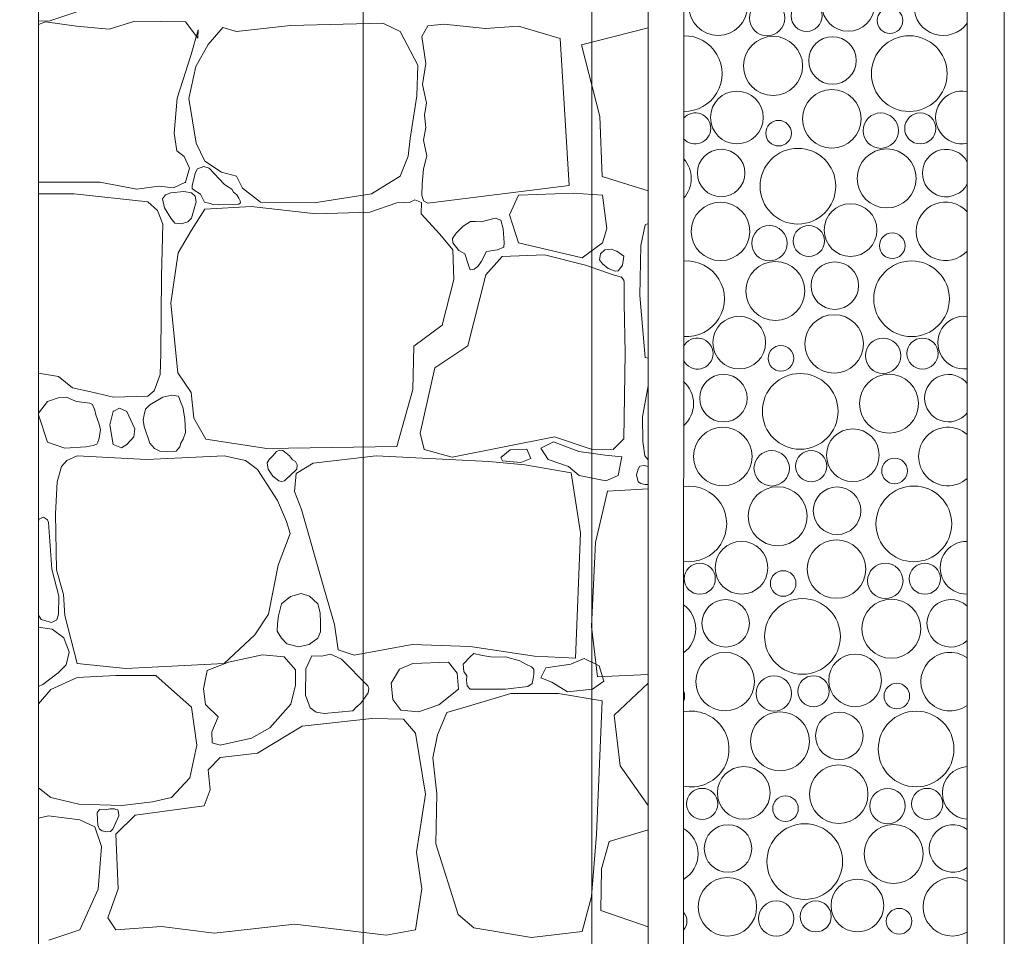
# Model space of a CAD drawing. Header units: millimetres. Extents: x -573548 to 674770, y -184010 to -47794.
# Tile 159 of 181: x 117021 to 118613, y -102504 to -101022. Entities that reach past the tile are written whole.
import ezdxf
from ezdxf.enums import TextEntityAlignment as Align

# ---------------------------------------------------------------- set-up
doc = ezdxf.new("R2010")
doc.units = ezdxf.units.MM
for name, color, linetype, lineweight in [('A.02 RZUT PIWNICY_is$0$_HATCH_Nr_pióra__18', 8, 'Continuous', 9), ('A.02 RZUT PIWNICY_is$0$HATCH_Nr_pióra__18', 8, 'Continuous', 9), ('A.02 RZUT PIWNICY_is$0$OBRYS PARTERU#1_Nr_pióra__1', 8, 'Continuous', 9), ('A.02 RZUT PIWNICY_is$0$opaska_Nr_pióra__1', 8, 'Continuous', 9), ('A.02 RZUT PIWNICY_is$0$Structural - Bearing_Nr_pióra__21', 8, 'Continuous', 9), ('A.02 RZUT PIWNICY_is$0$Structural - Grid', 8, 'Continuous', 9), ('A.02 RZUT PIWNICY_is$0$Structural - Grid_Nr_pióra__17', 8, 'Continuous', 9), ('A.02 RZUT PIWNICY_is$0$WIDOK2_Nr_pióra__251', 8, 'Continuous', 9)]:
    doc.layers.add(name, color=color, linetype=linetype, lineweight=lineweight)
doc.styles.add('A.02 RZUT PIWNICY_is$0$STYL_AUTOMATYCZNY_1', font='arial.ttf')

# ---------------------------------------------------------------- blocks, each defined once
blk = doc.blocks.new('*X102')
at = {"layer": 'A.02 RZUT PIWNICY_is$0$HATCH_Nr_pióra__18'}
for centre, radius in [((118720.8, -101000.8), 47.3), ((118931, -100998.6), 42.6), ((118799.8, -101019.9), 28.6), ((118863.6, -101016.3), 25.1), ((118998.4, -101024), 20.7), ((118809.5, -101097.2), 47.7), ((118905.5, -101088.4), 38.4), ((119029.6, -101109.7), 61.2), ((118751, -101180.6), 42.6), ((118904.5, -101182.7), 47.3), ((118983.5, -101201.9), 28.6), ((119047.3, -101198.3), 25.1), ((118818.4, -101206), 20.7), ((118725.5, -101270.4), 38.4), ((118849.6, -101291.7), 61.2), ((118993.2, -101279.2), 47.7), ((118724.5, -101364.7), 47.3), ((118934.7, -101362.6), 42.6), ((118803.5, -101383.9), 28.6), ((118867.3, -101380.3), 25.1), ((119002.1, -101388), 20.7), ((118813.2, -101461.2), 47.7), ((118909.2, -101452.4), 38.4), ((119033.3, -101473.7), 61.2), ((118754.7, -101544.6), 42.6), ((118908.2, -101546.7), 47.3), ((118987.2, -101565.8), 28.6), ((119051, -101562.3), 25.1), ((118822.1, -101570), 20.7), ((118729.2, -101634.4), 38.4), ((118853.3, -101655.7), 61.2), ((118996.9, -101643.2), 47.7), ((118728.2, -101728.7), 47.3), ((118938.4, -101726.6), 42.6), ((118807.2, -101747.8), 28.6), ((118871, -101744.3), 25.1), ((119005.8, -101752), 20.7), ((118816.9, -101825.2), 47.7), ((118912.9, -101816.4), 38.4), ((119037, -101837.6), 61.2), ((118758.4, -101908.6), 42.6), ((118911.9, -101910.7), 47.3), ((118691, -101926.3), 25.1), ((118990.9, -101929.8), 28.6), ((119054.8, -101926.3), 25.1), ((118825.8, -101934), 20.7), ((118732.9, -101998.4), 38.4), ((118857, -102019.6), 61.2), ((119000.6, -102007.2), 47.7), ((118731.9, -102092.7), 47.3), ((118942.1, -102090.6), 42.6), ((118810.9, -102111.8), 28.6), ((118874.8, -102108.3), 25.1), ((119009.5, -102116), 20.7), ((118820.6, -102189.2), 47.7), ((118916.6, -102180.4), 38.4), ((119040.7, -102201.6), 61.2), ((118915.6, -102274.7), 47.3), ((118762.1, -102272.6), 42.6), ((118694.8, -102290.3), 25.1), ((118994.6, -102293.8), 28.6), ((119058.5, -102290.3), 25.1), ((118829.5, -102298), 20.7), ((118860.7, -102383.6), 61.2), ((119004.3, -102371.2), 47.7), ((118736.6, -102362.4), 38.4), ((118735.6, -102456.7), 47.3), ((118945.8, -102454.6), 42.6), ((118814.6, -102475.8), 28.6), ((118878.5, -102472.3), 25.1), ((119013.2, -102480), 20.7)]:
    blk.add_circle(centre, radius, dxfattribs=at)
for centre, radius, start, end in [((119084.5, -101000.8), 47.3, 34.9953, 325.0047), ((118665.9, -101109.7), 61.2, 269.1007, 90.8545), ((119114.7, -101180.6), 42.6, 78.4433, 281.5567), ((118683.6, -101198.3), 25.1, 221.7451, 138.2101), ((119089.2, -101270.4), 38.4, 27.4772, 332.5228), ((118629.5, -101279.2), 47.7, 317.9408, 42.0143), ((119088.2, -101364.7), 47.3, 42.1979, 317.8021), ((118669.6, -101473.7), 61.2, 265.4924, 94.4628), ((119118.4, -101544.6), 42.6, 83.4999, 276.5001), ((118687.3, -101562.3), 25.1, 205.8976, 154.0575), ((118633.2, -101643.2), 47.7, 311.431, 48.5242), ((119092.9, -101634.4), 38.4, 37.7649, 322.2351), ((119091.9, -101728.7), 47.3, 48.5123, 311.4877), ((118673.3, -101837.6), 61.2, 261.8662, 98.089), ((119122.1, -101908.6), 42.6, 88.506, 271.494), ((118636.9, -102007.2), 47.7, 305.52, 54.4351), ((119096.6, -101998.4), 38.4, 46.0631, 313.9369), ((119095.6, -102092.7), 47.3, 54.2614, 305.7386), ((118645.8, -102116), 20.7, 335.2318, 24.7234), ((118677, -102201.6), 61.2, 258.2069, 101.7483), ((119125.8, -102272.6), 42.6, 93.5007, 266.4993), ((118640.6, -102371.2), 47.7, 300.0174, 59.9378), ((119100.3, -102362.4), 38.4, 53.3303, 306.6697), ((119099.3, -102456.7), 47.3, 59.621, 300.379), ((118649.5, -102480), 20.7, 316.1946, 43.7606)]:
    blk.add_arc(centre, radius, start, end, dxfattribs=at)
blk = doc.blocks.new('A.02 RZUT PIWNICY_is$0$Wypełnienie_12_1')
at = {"layer": 'A.02 RZUT PIWNICY_is$0$HATCH_Nr_pióra__18'}
blk.add_blockref('*X102', (0, 0), dxfattribs=at)
blk = doc.blocks.new('*X106')
at = {"layer": 'A.02 RZUT PIWNICY_is$0$_HATCH_Nr_pióra__18'}
for p, q in [((117688.9, -101008.4), (117638.9, -101024.9)), ((117638.9, -101024.9), (117621.8, -101024.2)), ((117633.2, -101026.1), (117621.8, -101030.5)), ((117683.5, -101032.7), (117633.2, -101026.1)), ((117736.4, -101037.7), (117683.5, -101032.7)), ((117777.6, -101024.9), (117736.4, -101037.7)), ((117859.4, -101026.1), (117777.6, -101024.9)), ((117879.6, -101052.2), (117859.4, -101026.1)), ((118029.4, -101031.9), (117942.3, -101041.4)), ((118178.9, -101028.2), (118029.4, -101031.9)), ((118206.5, -101041.4), (118178.9, -101028.2)), ((118251.5, -101032.3), (118241.5, -101049.8)), ((118277.5, -101029.8), (118251.5, -101032.3)), ((118344.8, -101036.9), (118277.5, -101029.8)), ((118397.7, -101032.7), (118344.8, -101036.9)), ((118465.2, -101053), (118397.7, -101032.7)), ((117868.9, -101079), (117880, -101038.9)), ((117880, -101038.9), (117879.6, -101052.2)), ((117920, -101035.2), (117896.1, -101062.5)), ((117942.3, -101041.4), (117920, -101035.2)), ((118235, -101095.9), (118206.5, -101041.4)), ((118241.5, -101049.8), (118248.2, -101093.2)), ((118500, -101063.4), (118607.3, -101035.5)), ((117896.1, -101062.5), (117876.3, -101098.4)), ((118479.6, -101290.7), (118465.2, -101053)), ((118529.5, -101179.1), (118500, -101063.4)), ((117846.2, -101149.2), (117868.9, -101079)), ((118233.8, -101145.4), (118235, -101095.9)), ((118248.2, -101093.2), (118242.7, -101127.5)), ((117876.3, -101098.4), (117865.1, -101150)), ((118242.7, -101127.5), (118249.4, -101156.7)), ((118223, -101214.4), (118233.8, -101145.4)), ((117841.2, -101205.7), (117846.2, -101149.2)), ((117865.1, -101150), (117876.7, -101222.2)), ((118249.4, -101156.7), (118246.1, -101176.8)), ((118246.1, -101176.8), (118248, -101196.6)), ((118533.3, -101275.9), (118529.5, -101179.1)), ((117845.7, -101234.6), (117841.2, -101205.7)), ((118248, -101196.6), (118244.4, -101217.4)), ((117876.7, -101222.2), (117890.7, -101251.1)), ((118219.7, -101243.3), (118223, -101214.4)), ((118244.4, -101217.4), (118250, -101242.8)), ((117857.3, -101243.7), (117845.7, -101234.6)), ((117866, -101262.7), (117857.3, -101243.7)), ((117890.7, -101251.1), (117917.6, -101268.9)), ((118206.5, -101275.5), (118219.7, -101243.3)), ((118250, -101242.8), (118244.2, -101263.4)), ((117859.4, -101285.4), (117866, -101262.7)), ((117875.6, -101269.7), (117870.4, -101290.3)), ((117879.3, -101263.5), (117875.6, -101269.7)), ((117889.4, -101260), (117879.3, -101263.5)), ((117898.1, -101262.6), (117889.4, -101260)), ((117922.4, -101288.2), (117898.1, -101262.6)), ((117917.6, -101268.9), (117942.3, -101275.5)), ((118244.2, -101263.4), (118242.4, -101288.6)), ((117621.8, -101285.2), (117721.1, -101285)), ((117721.1, -101285), (117780.9, -101296.5)), ((117840, -101294.1), (117859.4, -101285.4)), ((117927.5, -101292), (117922.4, -101288.2)), ((117942.3, -101275.5), (117951.8, -101294.9)), ((118160.3, -101304), (118206.5, -101275.5)), ((118242.4, -101288.6), (118241.5, -101306.3)), ((118607.3, -101299.1), (118533.3, -101275.9)), ((117679.8, -101304), (117621.8, -101304.2)), ((117798.7, -101317.2), (117679.8, -101304)), ((117780.9, -101296.5), (117816.4, -101291.6)), ((117816.4, -101291.6), (117840, -101294.1)), ((117835.8, -101302.3), (117827.3, -101305.7)), ((117856.8, -101300.1), (117835.8, -101302.3)), ((117869.3, -101302.3), (117856.8, -101300.1)), ((117875.3, -101307.9), (117869.3, -101302.3)), ((117870.4, -101290.3), (117870.7, -101295.4)), ((117870.7, -101295.4), (117873.9, -101298.2)), ((117873.9, -101298.2), (117884, -101304.4)), ((117884, -101304.4), (117890.5, -101317.7)), ((117934.7, -101296.6), (117927.5, -101292)), ((117937.2, -101301.2), (117934.7, -101296.6)), ((117942.4, -101305.6), (117937.2, -101301.2)), ((117951.8, -101294.9), (117981.1, -101317.6)), ((118067.8, -101318.4), (118160.3, -101304)), ((118251.5, -101319.2), (118479.6, -101290.7)), ((118486.6, -101302.9), (118397.7, -101306.3)), ((118533.9, -101306.3), (118486.6, -101302.9)), ((117814.6, -101331.2), (117798.7, -101317.2)), ((117827.3, -101305.7), (117822.7, -101312.3)), ((117822.7, -101312.3), (117825.6, -101326.5)), ((117869.3, -101343.6), (117876.8, -101317)), ((117876.8, -101317), (117875.3, -101307.9)), ((117890.5, -101317.7), (117899.8, -101319.7)), ((117899.8, -101319.7), (117905.4, -101321.9)), ((117913.6, -101321.4), (117945.9, -101320.5)), ((117946.1, -101310.9), (117942.4, -101305.6)), ((117945.9, -101320.5), (117948.3, -101318.6)), ((117948.2, -101315.3), (117946.1, -101310.9)), ((117948.3, -101318.6), (117948.2, -101315.3)), ((117981.1, -101317.6), (118067.8, -101318.4)), ((118201.2, -101318.8), (118157.8, -101333.7)), ((118222.9, -101317.4), (118201.2, -101318.8)), ((118230.3, -101313.6), (118222.9, -101317.4)), ((118240.9, -101318.1), (118230.3, -101313.6)), ((118240.4, -101336.6), (118240.9, -101318.1)), ((118241.5, -101306.3), (118244.4, -101315.6)), ((118244.4, -101315.6), (118251.5, -101319.2)), ((118397.7, -101306.3), (118383.3, -101337.9)), ((118540.6, -101360), (118533.9, -101306.3)), ((117823.1, -101352.9), (117814.6, -101331.2)), ((117825.6, -101326.5), (117835.8, -101343.6)), ((117890.7, -101328.7), (117869.3, -101363)), ((117965.9, -101324.6), (117890.7, -101328.7)), ((117905.4, -101321.9), (117913.6, -101321.4)), ((118070.7, -101336.6), (117965.9, -101324.6)), ((118157.8, -101333.7), (118070.7, -101336.6)), ((118270.9, -101369.2), (118240.4, -101336.6)), ((117820.9, -101437), (117823.1, -101352.9)), ((117835.8, -101343.6), (117842.6, -101351.3)), ((117842.6, -101351.3), (117853.4, -101352.4)), ((117853.4, -101352.4), (117863.5, -101349.2)), ((117863.5, -101349.2), (117869.3, -101343.6)), ((118320.6, -101348.6), (118308.5, -101356.3)), ((118328.4, -101348.5), (118320.6, -101348.6)), ((118337.8, -101349.4), (118328.4, -101348.5)), ((118360.2, -101343.6), (118337.8, -101349.4)), ((118369.5, -101346.7), (118360.2, -101343.6)), ((118373.2, -101360.6), (118369.5, -101346.7)), ((118383.3, -101337.9), (118397.7, -101383)), ((118607.3, -101351.8), (118602.8, -101353.9)), ((117869.3, -101363), (117847.8, -101399.3)), ((118297.3, -101367.5), (118291.5, -101376.1)), ((118308.5, -101356.3), (118297.3, -101367.5)), ((118374.7, -101383.3), (118373.2, -101360.6)), ((118533.9, -101383), (118540.6, -101360)), ((118602.8, -101353.9), (118595.6, -101387.4)), ((118291.6, -101394.4), (118270.9, -101369.2)), ((118291.5, -101376.1), (118291.6, -101383)), ((118291.6, -101383), (118301.4, -101395.7)), ((118374.3, -101390.1), (118374.7, -101383.3)), ((118397.7, -101383), (118500.8, -101407.5)), ((118500.8, -101407.5), (118533.9, -101383)), ((117847.8, -101399.3), (117835.8, -101480.6)), ((118293.2, -101442.7), (118291.6, -101394.4)), ((118301.4, -101395.7), (118311.4, -101400.8)), ((118338, -101413), (118346.1, -101397.5)), ((118346.1, -101397.5), (118363.8, -101394.5)), ((118363.8, -101394.5), (118374.3, -101390.1)), ((118530.4, -101401.2), (118537.7, -101394.5)), ((118537.7, -101394.5), (118547.7, -101393.3)), ((118547.7, -101393.3), (118556.9, -101396.5)), ((118556.9, -101396.5), (118568, -101405)), ((118595.6, -101387.4), (118594, -101468.3)), ((118311.4, -101400.8), (118317.6, -101421.2)), ((118332.1, -101421.4), (118338, -101413)), ((118371.6, -101405.1), (118345.2, -101434.8)), ((118440.2, -101402.6), (118371.6, -101405.1)), ((118506.2, -101419.5), (118440.2, -101402.6)), ((118528.7, -101411), (118530.4, -101401.2)), ((118533.9, -101417.3), (118528.7, -101411)), ((118568, -101405), (118566.1, -101419.3)), ((118317.6, -101421.2), (118319.8, -101426.7)), ((118319.8, -101426.7), (118326.4, -101425.9)), ((118326.4, -101425.9), (118332.1, -101421.4)), ((118550.8, -101434.8), (118506.2, -101419.5)), ((118543, -101425), (118533.9, -101417.3)), ((118554.2, -101429), (118543, -101425)), ((118559.2, -101428.4), (118554.2, -101429)), ((118561.8, -101425.5), (118559.2, -101428.4)), ((118566.1, -101419.3), (118561.8, -101425.5)), ((117819.6, -101562.6), (117820.9, -101437)), ((118274.6, -101516.5), (118293.2, -101442.7)), ((118345.2, -101434.8), (118316.3, -101549.6)), ((118564.2, -101438.6), (118550.8, -101434.8)), ((118568.4, -101443.6), (118564.2, -101438.6)), ((118568.6, -101447.6), (118568.4, -101443.6)), ((118569, -101481.5), (118568.6, -101447.6)), ((118594, -101468.3), (118602.8, -101568.6)), ((117835.8, -101480.6), (117847.4, -101593.3)), ((118570.6, -101561.1), (118569, -101481.5)), ((118228.8, -101550.4), (118274.6, -101516.5)), ((118227.2, -101620.2), (118228.8, -101550.4)), ((118316.3, -101549.6), (118262.7, -101585.5)), ((117818.8, -101596.2), (117819.6, -101562.6)), ((118568.1, -101700.2), (118570.6, -101561.1)), ((118602.8, -101568.6), (118607.3, -101569.6)), ((118262.7, -101585.5), (118239.1, -101690.8)), ((117621.8, -101593.8), (117654.2, -101599.3)), ((117654.2, -101599.3), (117677.1, -101617.5)), ((117808.8, -101622.4), (117818.8, -101596.2)), ((117847.4, -101593.3), (117868.9, -101625.1)), ((117677.1, -101617.5), (117706.8, -101624.4)), ((117798.7, -101630.9), (117808.8, -101622.4)), ((118201.2, -101712.6), (118227.2, -101620.2)), ((118607.3, -101614.3), (118598.6, -101664.5)), ((117654.1, -101633.9), (117636.5, -101640)), ((117667.4, -101633), (117654.1, -101633.9)), ((117670.3, -101634.3), (117667.4, -101633)), ((117683.5, -101640), (117670.3, -101634.3)), ((117706.8, -101624.4), (117743.5, -101632.7)), ((117743.5, -101632.7), (117798.7, -101630.9)), ((117823.2, -101632.9), (117802, -101645.3)), ((117837.8, -101629.6), (117823.2, -101632.9)), ((117848.1, -101631.1), (117837.8, -101629.6)), ((117852.3, -101641.2), (117848.1, -101631.1)), ((117868.9, -101625.1), (117873, -101666.8)), ((117636.5, -101640), (117621.8, -101658.5)), ((117705.1, -101642.5), (117683.5, -101640)), ((117709.1, -101644.5), (117705.1, -101642.5)), ((117713, -101653.6), (117709.1, -101644.5)), ((117714.5, -101661.4), (117713, -101653.6)), ((117753.1, -101650.3), (117743, -101655.7)), ((117764.8, -101655.7), (117753.1, -101650.3)), ((117795.2, -101652.4), (117792.6, -101661.4)), ((117802, -101645.3), (117795.2, -101652.4)), ((117855.3, -101648.9), (117852.3, -101641.2)), ((117858.8, -101667.8), (117855.3, -101648.9)), ((117621.8, -101661.4), (117636.5, -101705.6)), ((117719.7, -101674.9), (117714.5, -101661.4)), ((117743, -101655.7), (117737.6, -101677.5)), ((117778, -101683.7), (117764.8, -101655.7)), ((117792.6, -101661.4), (117791.3, -101670.2)), ((117791.3, -101670.2), (117792.9, -101680)), ((117859.8, -101689.9), (117858.8, -101667.8)), ((117873, -101666.8), (117892.4, -101700.7)), ((118598.6, -101664.5), (118599.1, -101704.2)), ((117722.3, -101685), (117719.7, -101674.9)), ((117720.1, -101699), (117722.3, -101685)), ((117737.6, -101677.5), (117743, -101709.3)), ((117776, -101696.9), (117778, -101683.7)), ((117792.9, -101680), (117802, -101707.3)), ((117717.8, -101705.6), (117720.1, -101699)), ((117764.8, -101709.3), (117776, -101696.9)), ((117852.3, -101707.3), (117856, -101700.9)), ((117856, -101700.9), (117859.8, -101689.9)), ((117892.4, -101700.7), (117991, -101715.9)), ((118239.1, -101690.8), (118245.3, -101717.6)), ((118290.7, -101730), (118455.9, -101696.9)), ((118455.9, -101696.9), (118515.3, -101716.8)), ((118550.8, -101717.6), (118568.1, -101700.2)), ((117636.5, -101705.6), (117664.5, -101715.1)), ((117664.5, -101715.1), (117698.4, -101713)), ((117698.4, -101713), (117710.3, -101710.9)), ((117710.3, -101710.9), (117716.1, -101708.7)), ((117716.1, -101708.7), (117717.8, -101705.6)), ((117743, -101709.3), (117756, -101714.8)), ((117756, -101714.8), (117764.8, -101709.3)), ((117802, -101707.3), (117809.7, -101715.6)), ((117809.7, -101715.6), (117818.4, -101720.3)), ((117844.5, -101720.1), (117847.3, -101716.8)), ((117847.3, -101716.8), (117850.3, -101712.8)), ((117850.3, -101712.8), (117852.3, -101707.3)), ((117991, -101715.9), (118201.2, -101712.6)), ((118011.8, -101718.2), (118006.5, -101720.4)), ((118017.1, -101719.2), (118011.8, -101718.2)), ((118245.3, -101717.6), (118290.7, -101730)), ((118369.5, -101730.3), (118384.7, -101718.1)), ((118384.7, -101718.1), (118411.2, -101717.1)), ((118411.2, -101717.1), (118418, -101731.8)), ((118454.3, -101704.8), (118434.2, -101715.1)), ((118434.2, -101715.1), (118446, -101733.8)), ((118495.6, -101720.5), (118454.3, -101704.8)), ((118515.3, -101716.8), (118550.8, -101717.6)), ((118599.1, -101704.2), (118602.4, -101727.4)), ((117667.8, -101734.9), (117659.2, -101744.8)), ((117684.3, -101727.5), (117667.8, -101734.9)), ((117796.6, -101733.7), (117684.3, -101727.5)), ((117922.4, -101727.5), (117796.6, -101733.7)), ((117818.4, -101720.3), (117830.8, -101720.4)), ((117830.8, -101720.4), (117844.5, -101720.1)), ((117956.8, -101734.9), (117922.4, -101727.5)), ((117975.8, -101749.8), (117956.8, -101734.9)), ((117995, -101733.6), (117991.5, -101739)), ((118001, -101727.5), (117995, -101733.6)), ((118006.5, -101720.4), (118001, -101727.5)), ((118027.8, -101727.5), (118017.1, -101719.2)), ((118032.4, -101734), (118027.8, -101727.5)), ((118037.3, -101736.6), (118032.4, -101734)), ((118168.1, -101727.5), (118066.2, -101739.5)), ((118350.2, -101736.6), (118168.1, -101727.5)), ((118371.9, -101735.7), (118369.5, -101730.3)), ((118418, -101731.8), (118401.9, -101738.2)), ((118446, -101733.8), (118478.9, -101744.6)), ((118537.8, -101726.4), (118495.6, -101720.5)), ((118565.2, -101729.4), (118537.8, -101726.4)), ((118558.9, -101759.3), (118565.2, -101729.4)), ((118602.4, -101727.4), (118607.3, -101734.2)), ((117659.2, -101744.8), (117652.1, -101769.6)), ((118008.4, -101799.7), (117975.8, -101749.8)), ((117991.5, -101739), (117993.3, -101749.4)), ((117993.3, -101749.4), (118001, -101760.5)), ((118027.8, -101760.5), (118039.6, -101749)), ((118040.4, -101741.9), (118037.3, -101736.6)), ((118066.2, -101739.5), (118038.5, -101756)), ((118039.6, -101749), (118040.4, -101741.9)), ((118408.4, -101741.9), (118350.2, -101736.6)), ((118401.9, -101738.2), (118371.9, -101735.7)), ((118483, -101755.1), (118408.4, -101741.9)), ((118478.9, -101744.6), (118496.1, -101759.3)), ((118591.5, -101749.2), (118588.7, -101758.4)), ((118594.3, -101744.1), (118591.5, -101749.2)), ((118601, -101743), (118594.3, -101744.1)), ((118607.3, -101745), (118601, -101743)), ((118001, -101760.5), (118010.3, -101767.9)), ((118019.9, -101767.8), (118023.3, -101764.3)), ((118023.3, -101764.3), (118027.8, -101760.5)), ((118038.5, -101756), (118035.6, -101785.3)), ((118498, -101852.2), (118483, -101755.1)), ((118496.1, -101759.3), (118539.2, -101768.1)), ((118539.2, -101768.1), (118558.9, -101759.3)), ((118588.7, -101758.4), (118591.5, -101769.4)), ((117652.1, -101769.6), (117649.3, -101821.6)), ((118010.3, -101767.9), (118015, -101769.3)), ((118015, -101769.3), (118019.9, -101767.8)), ((118607.3, -101780.8), (118541.8, -101784.8)), ((118591.5, -101769.4), (118595.5, -101772.3)), ((118595.5, -101772.3), (118602.2, -101773.8)), ((118602.2, -101773.8), (118607.3, -101774.1)), ((118035.6, -101785.3), (118047.4, -101814.6)), ((118541.8, -101784.8), (118522.4, -101867.7)), ((118022.8, -101833.6), (118008.4, -101799.7)), ((117623.5, -101829.4), (117621.8, -101832.5)), ((117630.1, -101827), (117623.5, -101829.4)), ((117636.4, -101831.2), (117630.1, -101827)), ((117649.3, -101821.6), (117651.3, -101912)), ((118047.4, -101814.6), (118083.1, -101940.9)), ((117638.1, -101835.3), (117636.4, -101831.2)), ((117643.4, -101910.9), (117638.1, -101835.3)), ((118028.6, -101853.4), (118022.8, -101833.6)), ((118009.6, -101904.2), (118028.6, -101853.4)), ((118490.1, -102054.8), (118498, -101852.2)), ((118522.4, -101867.7), (118515.9, -102003.4)), ((117993.9, -101983.4), (118009.6, -101904.2)), ((117654.7, -101954.4), (117643.4, -101910.9)), ((117651.3, -101912), (117662.5, -101951.6)), ((117621.8, -101929.3), (117621.9, -101929.7)), ((117621.9, -101929.7), (117621.8, -101930.1)), ((118083.1, -101940.9), (118100.4, -102000.3)), ((117654.5, -101983.4), (117654.7, -101954.4)), ((117662.5, -101951.6), (117664.5, -101985.9)), ((118029.4, -101955.1), (118014.8, -101967)), ((118046.4, -101950.2), (118029.4, -101955.1)), ((118060.2, -101954.4), (118046.4, -101950.2)), ((118073.5, -101967), (118060.2, -101954.4)), ((118014.8, -101967), (118010.1, -101986.5)), ((118077.3, -101981.3), (118073.5, -101967)), ((117621.8, -101985.4), (117626.5, -101992)), ((117651.6, -101992.7), (117654.5, -101983.4)), ((117664.5, -101985.9), (117684.3, -102063.1)), ((117971.6, -102016.9), (117993.9, -101983.4)), ((118010.1, -101986.5), (118008.2, -101998.6)), ((118077.8, -101997), (118077.3, -101981.3)), ((117632.7, -102006.1), (117621.8, -102004.8)), ((117626.5, -101992), (117643.1, -101997.1)), ((117643.1, -101997.1), (117651.6, -101992.7)), ((118008.2, -101998.6), (118008, -102011)), ((118077.9, -102012), (118077.8, -101997)), ((118100.4, -102000.3), (118106.2, -102041.2)), ((118515.9, -102003.4), (118525.9, -102085.1)), ((117644.4, -102008), (117632.7, -102006.1)), ((117662.8, -102021.8), (117644.4, -102008)), ((117922.4, -102063.1), (117971.6, -102016.9)), ((118008, -102011), (118014.8, -102022.2)), ((118073.5, -102022.2), (118077.9, -102012)), ((117671.7, -102045.1), (117662.8, -102021.8)), ((118014.8, -102022.2), (118023.5, -102031.6)), ((118023.5, -102031.6), (118042.1, -102036.2)), ((118042.1, -102036.2), (118059.8, -102032.8)), ((118059.8, -102032.8), (118073.5, -102022.2)), ((118132.2, -102049.9), (118226.3, -102032.5)), ((118226.3, -102032.5), (118320, -102035.8)), ((118320, -102035.8), (118423.7, -102051.5)), ((117667, -102065.3), (117671.7, -102045.1)), ((117984, -102049.5), (117929.1, -102061)), ((118019.1, -102052.4), (117984, -102049.5)), ((118037.7, -102073.8), (118019.1, -102052.4)), ((118063.7, -102051.1), (118054.4, -102071.8)), ((118079.9, -102051.7), (118063.7, -102051.1)), ((118094.3, -102048), (118079.9, -102051.7)), ((118111.6, -102056.5), (118094.3, -102048)), ((118106.2, -102041.2), (118132.2, -102049.9)), ((118320, -102052.8), (118308.5, -102064.7)), ((118326, -102047.2), (118320, -102052.8)), ((118339, -102050.2), (118326, -102047.2)), ((118356.8, -102053.1), (118339, -102050.2)), ((118377, -102052.8), (118356.8, -102053.1)), ((118399.9, -102058.8), (118377, -102052.8)), ((118423.7, -102051.5), (118490.1, -102054.8)), ((117653.7, -102078.3), (117667, -102065.3)), ((117684.3, -102063.1), (117763.2, -102071.3)), ((117763.2, -102071.3), (117922.4, -102063.1)), ((117929.1, -102061), (117894.9, -102074.7)), ((118154.5, -102099.4), (118111.6, -102056.5)), ((118227.2, -102063.5), (118205.7, -102072.6)), ((118285, -102061), (118227.2, -102063.5)), ((118298.6, -102078.8), (118285, -102061)), ((118308.5, -102064.7), (118309.5, -102076.5)), ((118409.7, -102064.2), (118399.9, -102058.8)), ((118419, -102068.8), (118409.7, -102064.2)), ((118422.5, -102072.7), (118419, -102068.8)), ((118442.1, -102070.3), (118482.4, -102064.3)), ((118482.4, -102064.3), (118504.1, -102055.2)), ((118504.1, -102055.2), (118528.2, -102067.3)), ((118528.2, -102067.3), (118536, -102092)), ((117629.3, -102097.1), (117653.7, -102078.3)), ((117747.1, -102082.5), (117684.3, -102085.8)), ((117811.5, -102082.9), (117747.1, -102082.5)), ((117837.1, -102105.2), (117811.5, -102082.9)), ((117894.9, -102074.7), (117888.6, -102104.5)), ((118037.3, -102098.6), (118037.7, -102073.8)), ((118054.4, -102071.8), (118053.8, -102114.3)), ((118205.7, -102072.6), (118191.9, -102094.9)), ((118300.9, -102104.7), (118298.6, -102078.8)), ((118309.5, -102076.5), (118314.3, -102083.5)), ((118314.3, -102083.5), (118314.1, -102090.8)), ((118421.7, -102087.8), (118422.6, -102081.2)), ((118422.6, -102081.2), (118422.5, -102072.7)), ((118434.3, -102086.5), (118442.1, -102070.3)), ((118525.9, -102085.1), (118607.3, -102081)), ((117621.8, -102100.5), (117629.3, -102097.1)), ((117684.3, -102085.8), (117642.2, -102105.2)), ((118030.1, -102129.3), (118037.3, -102098.6)), ((118156.1, -102103.8), (118154.5, -102099.4)), ((118191.9, -102094.9), (118194.6, -102121.7)), ((118314.1, -102090.8), (118315, -102099.2)), ((118315, -102099.2), (118320, -102104.8)), ((118377, -102104.8), (118413.3, -102100.3)), ((118413.3, -102100.3), (118419.8, -102095.9)), ((118419.8, -102095.9), (118421.7, -102087.8)), ((118451.7, -102093.8), (118434.3, -102086.5)), ((118477, -102109.4), (118451.7, -102093.8)), ((118536, -102092), (118517.3, -102104.6)), ((118607.3, -102095.1), (118552.7, -102147.1)), ((117642.2, -102105.2), (117621.8, -102128.3)), ((117869.3, -102134.1), (117837.1, -102105.2)), ((117888.6, -102104.5), (117892, -102129.6)), ((118053.8, -102114.3), (118061.3, -102135.1)), ((118150.3, -102117.8), (118155.1, -102110.8)), ((118155.1, -102110.8), (118156.1, -102103.8)), ((118268.9, -102130.4), (118300.9, -102104.7)), ((118320, -102104.8), (118377, -102104.8)), ((118385.7, -102111.8), (118347.7, -102123.4)), ((118424.1, -102111.8), (118385.7, -102111.8)), ((118462.5, -102111.8), (118424.1, -102111.8)), ((118533.4, -102123.5), (118462.5, -102111.8)), ((118517.3, -102104.6), (118477, -102109.4)), ((117892, -102129.6), (117912.6, -102149.8)), ((117996, -102167.1), (118030.1, -102129.3)), ((118136.4, -102133.3), (118143.4, -102127)), ((118143.4, -102127), (118150.3, -102117.8)), ((118194.6, -102121.7), (118207.8, -102138.6)), ((118236.2, -102141.5), (118268.9, -102130.4)), ((118347.7, -102123.4), (118307.7, -102134.9)), ((118524, -102339.6), (118533.4, -102123.5)), ((117877.9, -102195.6), (117869.3, -102134.1)), ((118061.3, -102135.1), (118070.9, -102142.1)), ((118070.9, -102142.1), (118083.9, -102144.4)), ((118083.9, -102144.4), (118130.2, -102140)), ((118130.2, -102140), (118136.5, -102133)), ((118207.8, -102138.6), (118236.2, -102141.5)), ((118282, -102142.6), (118266.9, -102178.5)), ((118307.7, -102134.9), (118282, -102142.6)), ((118552.7, -102147.1), (118562.5, -102228.8)), ((117912.6, -102149.8), (117902.3, -102174.1)), ((118048.4, -102164.6), (117976.2, -102208.4)), ((118160.7, -102152.3), (118048.4, -102164.6)), ((118212.3, -102153.1), (118160.7, -102152.3)), ((118231.3, -102176.1), (118212.3, -102153.1)), ((117902.3, -102174.1), (117902.7, -102191.5)), ((117966.3, -102184), (117996, -102167.1)), ((118247.4, -102274.4), (118231.3, -102176.1)), ((118266.9, -102178.5), (118259.4, -102216.1)), ((117866.8, -102248), (117877.9, -102195.6)), ((117902.7, -102191.5), (117915.9, -102195.2)), ((117915.9, -102195.2), (117966.3, -102184)), ((117976.2, -102208.4), (117915.9, -102215.4)), ((117915.9, -102215.4), (117896.5, -102235.2)), ((118259.4, -102216.1), (118265.9, -102274.2)), ((117896.5, -102235.2), (117899.4, -102267.4)), ((118562.5, -102228.8), (118607.3, -102292.9)), ((117837.1, -102280.2), (117866.8, -102248)), ((117621.8, -102264.6), (117642.2, -102280.2)), ((117899.4, -102267.4), (117889.9, -102293.4)), ((118232.9, -102368.6), (118247.4, -102274.4)), ((118265.9, -102274.2), (118264.3, -102354.9)), ((117642.2, -102280.2), (117687.2, -102291)), ((117687.2, -102291), (117757, -102293)), ((117757, -102293), (117806.1, -102287.2)), ((117806.1, -102287.2), (117837.1, -102280.2)), ((117720.8, -102299.2), (117716.9, -102305)), ((117716.9, -102305), (117717.4, -102316)), ((117729.7, -102299.9), (117720.8, -102299.2)), ((117738.1, -102298.2), (117729.7, -102299.9)), ((117745, -102298.4), (117738.1, -102298.2)), ((117747.1, -102299.2), (117745, -102298.4)), ((117750.5, -102299.7), (117747.1, -102299.2)), ((117751.5, -102303.8), (117750.5, -102299.7)), ((117751.7, -102309.5), (117751.5, -102303.8)), ((117889.9, -102293.4), (117778.5, -102308.7)), ((117621.8, -102313.3), (117638.1, -102309.9)), ((117638.1, -102309.9), (117688.9, -102316.1)), ((117688.9, -102316.1), (117713.2, -102327.3)), ((117717.4, -102316), (117718.2, -102324.8)), ((117742, -102331), (117751.7, -102309.5)), ((117778.5, -102308.7), (117747.1, -102339.3)), ((117713.2, -102327.3), (117724, -102359.1)), ((117718.2, -102324.8), (117720.8, -102331)), ((117720.8, -102331), (117725.2, -102334.1)), ((117725.2, -102334.1), (117732.1, -102335.6)), ((117732.1, -102335.6), (117738.3, -102334.7)), ((117738.3, -102334.7), (117742, -102331)), ((117747.1, -102339.3), (117750.8, -102427.6)), ((118516.2, -102439.8), (118524, -102339.6)), ((118607.3, -102332.4), (118544.4, -102351.2)), ((118264.3, -102354.9), (118300.2, -102469.3)), ((118544.4, -102351.2), (118531.9, -102395.3)), ((117724, -102359.1), (117718.6, -102428.4)), ((118241.6, -102427.6), (118232.9, -102368.6)), ((118531.9, -102395.3), (118531.1, -102462.5)), ((117718.6, -102428.4), (117688.9, -102494.1)), ((117750.8, -102427.6), (117734.3, -102474.7)), ((118231.3, -102494.1), (118241.6, -102427.6)), ((118500.6, -102496.7), (118516.2, -102439.8)), ((118531.1, -102462.5), (118607.3, -102489.1)), ((117734.3, -102474.7), (117747.1, -102494.1)), ((118300.2, -102469.3), (118325.8, -102490.8)), ((117688.9, -102494.1), (117638.9, -102510.6)), ((117747.1, -102494.1), (117821, -102488.7)), ((117821, -102488.7), (117906, -102499.4)), ((117906, -102499.4), (118036.5, -102484.6)), ((118036.5, -102484.6), (118184.2, -102502.3)), ((118184.2, -102502.3), (118231.3, -102494.1)), ((118325.8, -102490.8), (118419.1, -102506.4)), ((118419.1, -102506.4), (118500.6, -102496.7))]:
    blk.add_line(p, q, dxfattribs=at)
for p in [(117859.4, -101285.4), (118564.2, -101438.6), (117743, -101655.7), (117764.8, -101709.3), (118027.8, -101760.5)]:
    blk.add_point(p, dxfattribs=at)
blk = doc.blocks.new('A.02 RZUT PIWNICY_is$0$Wypełnienie_14_1')
at = {"layer": 'A.02 RZUT PIWNICY_is$0$_HATCH_Nr_pióra__18'}
blk.add_blockref('*X106', (0, 0), dxfattribs=at)
blk = doc.blocks.new('A.02 RZUT PIWNICY_is$0$Standardowy znacznik osi_2')
at = {"layer": 'A.02 RZUT PIWNICY_is$0$Structural - Grid_Nr_pióra__17'}
blk.add_line((1000, 0), (17853.1, 0), dxfattribs=at)
at = {"layer": 'A.02 RZUT PIWNICY_is$0$Structural - Grid_Nr_pióra__17', "style": 'A.02 RZUT PIWNICY_is$0$STYL_AUTOMATYCZNY_1'}
for tag, p in [('AC_MarkerText_1_0', (5, -80)), ('AC_MarkerText_1_1', (19358.1, -80))]:
    blk.add_attdef(tag, text='', height=350, rotation=270, dxfattribs=at).set_placement(p, align=Align.TOP_CENTER)
blk = doc.blocks.new('A.02 RZUT PIWNICY_is')
at = {"layer": 'A.02 RZUT PIWNICY_is$0$OBRYS PARTERU#1_Nr_pióra__1'}
blk.add_lwpolyline([(87547.3, -93022.2), (87547.3, -93622.2), (80856, -93622.2), (80856, -97482.2), (80306.7, -97482.2), (80306.7, -101132.2), (82397.3, -101132.2), (82397.3, -105082.2), (87537.3, -105082.2), (87537.3, -105471.8), (106939.7, -105472.5), (118516.4, -105372.5), (118516.4, -93022.2)], close=True, dxfattribs=at)
at = {"layer": 'A.02 RZUT PIWNICY_is$0$opaska_Nr_pióra__1'}
for points in [[(106116.8, -106089.1), (108405.1, -106084.9), (119123.2, -105992.6), (119123.2, -100037.1)], [(106120.4, -106149.1), (108405.4, -106144.9), (119183.2, -106052.1), (119183.2, -100037.1)]]:
    blk.add_lwpolyline(points, dxfattribs=at)
at = {"layer": 'A.02 RZUT PIWNICY_is$0$Structural - Bearing_Nr_pióra__21'}
blk.add_line((118607.3, -105477.2), (118607.3, -92877.8), dxfattribs=at)
blk.add_lwpolyline([(117621.8, -93967.8), (114233.3, -93967.8), (114233.3, -104498.1), (117621.8, -104498.1)], close=True, dxfattribs=at)
at = {"layer": 'A.02 RZUT PIWNICY_is$0$WIDOK2_Nr_pióra__251'}
blk.add_line((118665.4, -100037.1), (118663.2, -105566.7), dxfattribs=at)
at = {"layer": 'A.02 RZUT PIWNICY_is$0$_HATCH_Nr_pióra__18'}
blk.add_blockref('A.02 RZUT PIWNICY_is$0$Wypełnienie_14_1', (0, 0), dxfattribs=at)
at = {"layer": 'A.02 RZUT PIWNICY_is$0$HATCH_Nr_pióra__18'}
blk.add_blockref('A.02 RZUT PIWNICY_is$0$Wypełnienie_12_1', (0, 0), dxfattribs=at)
at = {"layer": 'A.02 RZUT PIWNICY_is$0$Structural - Grid', "zscale": 1000, "rotation": 90}
blk.add_blockref('A.02 RZUT PIWNICY_is$0$Standardowy znacznik osi_2', (118146.9, -108395.1), dxfattribs=at)

msp = doc.modelspace()

# ---------------------------------------------------------------- block references
at = {"ltscale": 10}
msp.add_blockref('A.02 RZUT PIWNICY_is', (-570.227, 0), dxfattribs=at)

doc.saveas('drawing.dxf')
